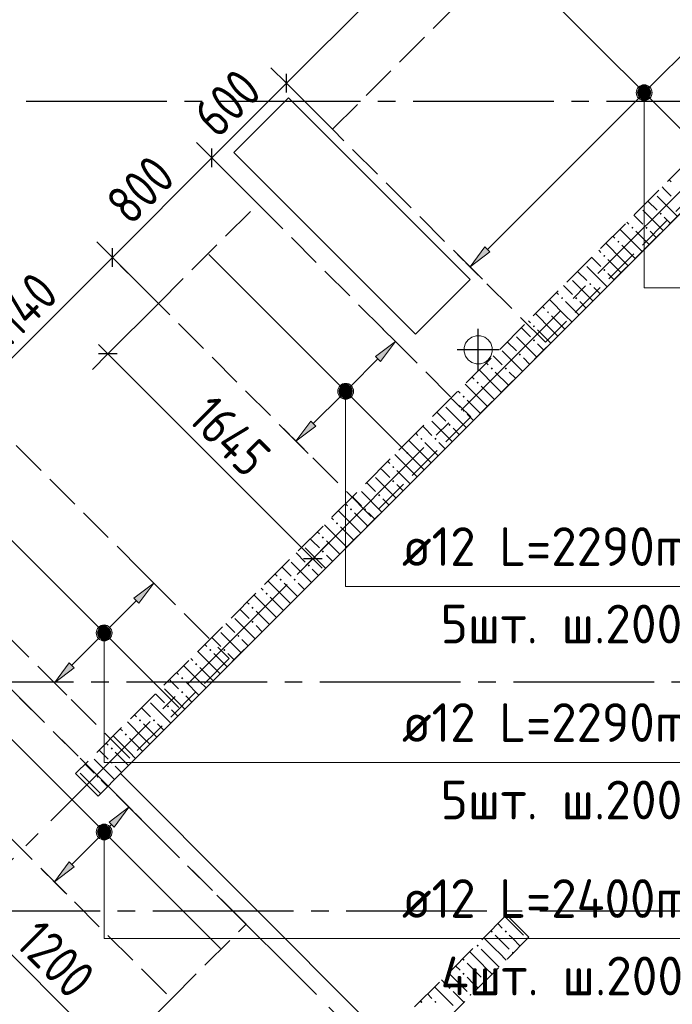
# Model space of a CAD drawing. Header units: millimetres. Extents: x 0 to 43617, y 0 to 59400.
# Tile 9 of 23: x 17117 to 20828, y 24000 to 29595. Entities that reach past the tile are written whole.
import ezdxf

# ---------------------------------------------------------------- set-up
doc = ezdxf.new("R2010")
doc.units = ezdxf.units.MM
doc.linetypes.add('______2', pattern=[270, 200, -70])
doc.linetypes.add('______5', pattern=[1100, 800, -100, 100, -100])
for name, color, linetype, lineweight in [('Standard', 7, 'Continuous', 25), ('ДОП Верх по Х', 7, 'Continuous', 25), ('ЖБ Перекрытие верхний уровень', 7, 'Continuous', 35), ('ЖБ Стена верхний уровень', 7, 'Continuous', 35), ('Оси', 40, '______5', 18), ('Позиционная метка номер позиции', 7, 'Continuous', 13), ('Примечания', 7, 'Continuous', 25)]:
    doc.layers.add(name, color=color, linetype=linetype, lineweight=lineweight)
doc.styles.add('GOST 2.304-81', font='txt')
doc.styles.add('ISOCPEUR', font='txt')

msp = doc.modelspace()

# ---------------------------------------------------------------- hatches: boundary and pattern name
at = {"layer": 'ДОП Верх по Х', "linetype": 'Continuous', "lineweight": 13, "transparency": 33554687}
for points in [[(20641, 29207.2), (20703.6, 29171.1), (20657.9, 29216.8)], [(20657.9, 29216.8), (20703.6, 29171.1), (20703.6, 29190.2)], [(20657.9, 29216.8), (20703.6, 29190.2), (20677, 29216.8)], [(20677, 29216.8), (20703.6, 29190.2), (20694, 29207.2)], [(20631.4, 29190.2), (20694, 29154.2), (20641, 29207.2)], [(20631.4, 29171.1), (20677, 29144.6), (20631.4, 29190.2)], [(20631.4, 29190.2), (20677, 29144.6), (20694, 29154.2)], [(20657.9, 29144.6), (20631.4, 29171.1), (20641, 29154.2)], [(20631.4, 29171.1), (20657.9, 29144.6), (20677, 29144.6)], [(20641, 29207.2), (20694, 29154.2), (20703.6, 29171.1)], [(19168.4, 27653.3), (19253.3, 27766.5), (19140.1, 27681.6)], [(18934.4, 27493.2), (18997, 27457.1), (18943.9, 27510.1)], [(18934.4, 27474.1), (18980, 27447.6), (18934.4, 27493.2)], [(18934.4, 27493.2), (18980, 27447.6), (18997, 27457.1)], [(18960.9, 27447.6), (18934.4, 27474.1), (18943.9, 27457.1)], [(18934.4, 27474.1), (18960.9, 27447.6), (18980, 27447.6)], [(18943.9, 27510.1), (19006.5, 27474.1), (18960.9, 27519.7)], [(18943.9, 27510.1), (18997, 27457.1), (19006.5, 27474.1)], [(18960.9, 27519.7), (19006.5, 27474.1), (19006.5, 27493.2)], [(18960.9, 27519.7), (19006.5, 27493.2), (18980, 27519.7)], [(18980, 27519.7), (19006.5, 27493.2), (18997, 27510.1)], [(17795.1, 26280.1), (17880, 26393.2), (17766.9, 26308.3)], [(17561.1, 26119.9), (17623.7, 26083.8), (17570.6, 26136.9)], [(17570.6, 26136.9), (17633.2, 26100.8), (17587.6, 26146.4)], [(17570.6, 26136.9), (17623.7, 26083.8), (17633.2, 26100.8)], [(17587.6, 26146.4), (17633.2, 26100.8), (17633.2, 26119.9)], [(17587.6, 26146.4), (17633.2, 26119.9), (17606.7, 26146.4)], [(17606.7, 26146.4), (17633.2, 26119.9), (17623.7, 26136.9)], [(17561.1, 26100.8), (17606.7, 26074.3), (17561.1, 26119.9)], [(17561.1, 26119.9), (17606.7, 26074.3), (17623.7, 26083.8)], [(17587.6, 26074.3), (17561.1, 26100.8), (17570.6, 26083.8)], [(17561.1, 26100.8), (17587.6, 26074.3), (17606.7, 26074.3)], [(17653.7, 25007.3), (17738.6, 25120.4), (17625.4, 25035.5)], [(17570.6, 25005.5), (17633.2, 24969.4), (17587.6, 25015)], [(17587.6, 25015), (17633.2, 24969.4), (17633.2, 24988.5)], [(17587.6, 25015), (17633.2, 24988.5), (17606.7, 25015)], [(17606.7, 25015), (17633.2, 24988.5), (17623.7, 25005.5)], [(17561.1, 24988.5), (17623.7, 24952.5), (17570.6, 25005.5)], [(17561.1, 24969.4), (17606.7, 24942.9), (17561.1, 24988.5)], [(17561.1, 24988.5), (17606.7, 24942.9), (17623.7, 24952.5)], [(17587.6, 24942.9), (17561.1, 24969.4), (17570.6, 24952.5)], [(17561.1, 24969.4), (17587.6, 24942.9), (17606.7, 24942.9)], [(17570.6, 25005.5), (17623.7, 24952.5), (17633.2, 24969.4)]]:
    msp.add_hatch(color=7, dxfattribs=at).paths.add_polyline_path(points)
for points in [[(19790.7, 28275.6), (19677.6, 28190.7), (19762.4, 28303.9)], [(18800.7, 27285.6), (18687.6, 27200.8), (18772.4, 27313.9)], [(17427.4, 25912.4), (17314.3, 25827.5), (17399.2, 25940.6)], [(17427.4, 24781), (17314.3, 24696.1), (17399.2, 24809.3)]]:
    msp.add_hatch(color=7, dxfattribs=at).paths.add_polyline_path(points, flags=16)
at = {"layer": 'ЖБ Стена верхний уровень', "linetype": 'Continuous', "lineweight": 18, "transparency": 33554687}
for points in [[(20754.4, 28493.1), (20760.9, 28499.6), (20767.4, 28493.1), (20760.9, 28486.6)], [(20594.5, 28413.1), (20601, 28419.6), (20607.5, 28413.1), (20601, 28406.6)], [(20674.5, 28413.1), (20681, 28419.6), (20687.5, 28413.1), (20681, 28406.6)], [(20514.5, 28333.1), (20521, 28339.6), (20527.4, 28333.1), (20521, 28326.6)], [(20434.5, 28253.1), (20440.9, 28259.6), (20447.4, 28253.1), (20440.9, 28246.6)], [(20434.5, 28173.1), (20440.9, 28179.6), (20447.4, 28173.1), (20440.9, 28166.6)], [(20354.4, 28093.1), (20360.9, 28099.6), (20367.4, 28093.1), (20360.9, 28086.6)], [(20194.5, 28013.1), (20201, 28019.6), (20207.5, 28013.1), (20201, 28006.6)], [(20274.5, 28013.1), (20281, 28019.6), (20287.5, 28013.1), (20281, 28006.6)], [(20114.5, 27933.1), (20121, 27939.6), (20127.4, 27933.1), (20121, 27926.6)], [(20034.5, 27853.1), (20040.9, 27859.6), (20047.4, 27853.1), (20040.9, 27846.6)], [(20034.5, 27773.1), (20040.9, 27779.6), (20047.4, 27773.1), (20040.9, 27766.6)], [(19954.4, 27693.1), (19960.9, 27699.6), (19967.4, 27693.1), (19960.9, 27686.6)], [(19794.5, 27613.1), (19801, 27619.6), (19807.5, 27613.1), (19801, 27606.6)], [(19874.5, 27613.1), (19881, 27619.6), (19887.5, 27613.1), (19881, 27606.6)], [(19714.5, 27533.1), (19721, 27539.6), (19727.4, 27533.1), (19721, 27526.6)], [(19634.5, 27453.1), (19640.9, 27459.6), (19647.4, 27453.1), (19640.9, 27446.6)], [(19634.5, 27373.1), (19640.9, 27379.6), (19647.4, 27373.1), (19640.9, 27366.6)], [(19554.4, 27293.1), (19560.9, 27299.6), (19567.4, 27293.1), (19560.9, 27286.6)], [(19394.5, 27213.1), (19401, 27219.6), (19407.5, 27213.1), (19401, 27206.6)], [(19474.5, 27213.1), (19481, 27219.6), (19487.5, 27213.1), (19481, 27206.6)], [(19314.5, 27133.1), (19321, 27139.6), (19327.4, 27133.1), (19321, 27126.6)], [(19234.5, 27053.1), (19240.9, 27059.6), (19247.4, 27053.1), (19240.9, 27046.6)], [(19234.5, 26973.1), (19240.9, 26979.6), (19247.4, 26973.1), (19240.9, 26966.6)], [(19154.4, 26893.1), (19160.9, 26899.6), (19167.4, 26893.1), (19160.9, 26886.6)], [(18994.5, 26813.1), (19001, 26819.6), (19007.5, 26813.1), (19001, 26806.6)], [(19074.5, 26813.1), (19081, 26819.6), (19087.5, 26813.1), (19081, 26806.6)], [(18914.5, 26733.1), (18921, 26739.6), (18927.4, 26733.1), (18921, 26726.6)], [(18834.5, 26653.1), (18840.9, 26659.6), (18847.4, 26653.1), (18840.9, 26646.6)], [(18834.5, 26573.1), (18840.9, 26579.6), (18847.4, 26573.1), (18840.9, 26566.6)], [(18754.4, 26493.1), (18760.9, 26499.6), (18767.4, 26493.1), (18760.9, 26486.6)], [(18594.5, 26413.1), (18601, 26419.6), (18607.5, 26413.1), (18601, 26406.6)], [(18674.5, 26413.1), (18681, 26419.6), (18687.5, 26413.1), (18681, 26406.6)], [(18514.5, 26333.1), (18521, 26339.6), (18527.4, 26333.1), (18521, 26326.6)], [(18434.5, 26253.1), (18440.9, 26259.6), (18447.4, 26253.1), (18440.9, 26246.6)], [(18434.5, 26173.1), (18440.9, 26179.6), (18447.4, 26173.1), (18440.9, 26166.6)], [(18354.4, 26093.1), (18360.9, 26099.6), (18367.4, 26093.1), (18360.9, 26086.6)], [(18194.5, 26013.1), (18201, 26019.6), (18207.5, 26013.1), (18201, 26006.6)], [(18274.5, 26013.1), (18281, 26019.6), (18287.5, 26013.1), (18281, 26006.6)], [(18114.5, 25933.1), (18121, 25939.6), (18127.5, 25933.1), (18121, 25926.6)], [(18034.5, 25853.1), (18040.9, 25859.6), (18047.4, 25853.1), (18040.9, 25846.6)], [(18034.5, 25773.1), (18040.9, 25779.6), (18047.4, 25773.1), (18040.9, 25766.6)], [(17954.4, 25693.1), (17960.9, 25699.6), (17967.4, 25693.1), (17960.9, 25686.6)], [(17794.5, 25613.1), (17801, 25619.6), (17807.5, 25613.1), (17801, 25606.6)], [(17874.5, 25613.1), (17881, 25619.6), (17887.5, 25613.1), (17881, 25606.6)], [(17714.5, 25533.1), (17721, 25539.6), (17727.5, 25533.1), (17721, 25526.6)], [(17634.5, 25453.1), (17640.9, 25459.6), (17647.4, 25453.1), (17640.9, 25446.6)], [(17634.5, 25373.1), (17640.9, 25379.6), (17647.4, 25373.1), (17640.9, 25366.6)], [(17554.4, 25293.1), (17560.9, 25299.6), (17567.4, 25293.1), (17560.9, 25286.6)], [(19794.5, 24413.1), (19801, 24419.6), (19807.5, 24413.1), (19801, 24406.6)], [(19874.5, 24413.1), (19881, 24419.6), (19887.5, 24413.1), (19881, 24406.6)], [(19994.5, 24373.1), (20001, 24379.6), (20006.2, 24374.3), (19999.7, 24367.8)], [(19714.5, 24333.1), (19721, 24339.6), (19727.4, 24333.1), (19721, 24326.6)], [(19914.5, 24293.1), (19921, 24299.6), (19926.2, 24294.3), (19919.7, 24287.8)], [(19634.5, 24253.1), (19640.9, 24259.6), (19647.4, 24253.1), (19640.9, 24246.6)], [(19634.5, 24173.1), (19640.9, 24179.6), (19647.4, 24173.1), (19640.9, 24166.6)], [(19754.4, 24133.1), (19760.9, 24139.6), (19766.2, 24134.3), (19759.7, 24127.8)], [(19554.4, 24093.1), (19560.9, 24099.6), (19567.4, 24093.1), (19560.9, 24086.6)], [(19394.5, 24013.1), (19401, 24019.6), (19407.5, 24013.1), (19401, 24006.6)], [(19474.5, 24013.1), (19481, 24019.6), (19487.5, 24013.1), (19481, 24006.6)], [(19674.5, 24053.1), (19681, 24059.6), (19686.2, 24054.3), (19679.7, 24047.9)]]:
    msp.add_hatch(color=7, dxfattribs=at).paths.add_polyline_path(points, flags=16)
at = {"layer": 'Позиционная метка номер позиции', "linetype": 'Continuous', "lineweight": 13, "transparency": 33554687}
for points in [[(20690, 29219.4), (20645, 29219.4), (20628.8, 29203.2)], [(20690, 29219.4), (20628.8, 29203.2), (20706.2, 29203.2)], [(20645, 29219.4), (20690, 29219.4), (20667.5, 29225.7)], [(20706.2, 29203.2), (20628.8, 29203.2), (20622.5, 29180.7)], [(20706.2, 29203.2), (20622.5, 29180.7), (20712.5, 29180.7)], [(20712.5, 29180.7), (20622.5, 29180.7), (20628.8, 29158.2)], [(20712.5, 29180.7), (20628.8, 29158.2), (20706.2, 29158.2)], [(20706.2, 29158.2), (20628.8, 29158.2), (20645, 29142)], [(20706.2, 29158.2), (20645, 29142), (20690, 29142)], [(20690, 29142), (20645, 29142), (20667.5, 29135.7)], [(19009.1, 27506.1), (18931.7, 27506.1), (18925.4, 27483.6)], [(19009.1, 27506.1), (18925.4, 27483.6), (19015.4, 27483.6)], [(19015.4, 27483.6), (18925.4, 27483.6), (18931.7, 27461.1)], [(18992.9, 27522.3), (18947.9, 27522.3), (18931.7, 27506.1)], [(18992.9, 27522.3), (18931.7, 27506.1), (19009.1, 27506.1)], [(19015.4, 27483.6), (18931.7, 27461.1), (19009.1, 27461.1)], [(18947.9, 27522.3), (18992.9, 27522.3), (18970.4, 27528.6)], [(19009.1, 27461.1), (18931.7, 27461.1), (18947.9, 27444.9)], [(19009.1, 27461.1), (18947.9, 27444.9), (18992.9, 27444.9)], [(18992.9, 27444.9), (18947.9, 27444.9), (18970.4, 27438.6)], [(17635.8, 26132.8), (17558.5, 26132.8), (17552.2, 26110.4)], [(17635.8, 26132.8), (17552.2, 26110.4), (17642.2, 26110.4)], [(17619.7, 26149), (17574.7, 26149), (17558.5, 26132.8)], [(17619.7, 26149), (17558.5, 26132.8), (17635.8, 26132.8)], [(17574.7, 26149), (17619.7, 26149), (17597.1, 26155.3)], [(17642.2, 26110.4), (17552.2, 26110.4), (17558.5, 26087.8)], [(17642.2, 26110.4), (17558.5, 26087.8), (17635.8, 26087.8)], [(17635.8, 26087.8), (17558.5, 26087.8), (17574.7, 26071.6)], [(17635.8, 26087.8), (17574.7, 26071.6), (17619.7, 26071.6)], [(17619.7, 26071.6), (17574.7, 26071.6), (17597.1, 26065.3)], [(17619.7, 25017.7), (17574.7, 25017.7), (17558.5, 25001.5)], [(17619.7, 25017.7), (17558.5, 25001.5), (17635.8, 25001.5)], [(17574.7, 25017.7), (17619.7, 25017.7), (17597.1, 25024)], [(17635.8, 25001.5), (17558.5, 25001.5), (17552.2, 24979)], [(17635.8, 25001.5), (17552.2, 24979), (17642.2, 24979)], [(17642.2, 24979), (17552.2, 24979), (17558.5, 24956.5)], [(17642.2, 24979), (17558.5, 24956.5), (17635.8, 24956.5)], [(17635.8, 24956.5), (17558.5, 24956.5), (17574.7, 24940.3)], [(17635.8, 24956.5), (17574.7, 24940.3), (17619.7, 24940.3)], [(17619.7, 24940.3), (17574.7, 24940.3), (17597.1, 24934)]]:
    msp.add_hatch(color=7, dxfattribs=at).paths.add_polyline_path(points)

# ---------------------------------------------------------------- linework, layer by layer
at = {"layer": 'Standard', "color": 7, "linetype": 'Continuous', "lineweight": 13, "transparency": 33554687}
for p, q in [((18634.3, 29233.9), (20472.8, 31072.4)), ((18210.1, 28809.7), (18634.3, 29233.9)), ((17644.4, 28244), (18210.1, 28809.7)), ((16836.8, 27436.4), (17644.4, 28244)), ((17618.8, 27696.1), (17565.8, 27749.1)), ((18783.4, 26531.5), (17618.8, 27696.1)), ((18783.4, 26531.5), (18836.4, 26478.5)), ((16802, 24550.1), (17650.5, 23701.6))]:
    msp.add_line(p, q, dxfattribs=at)
at = {"layer": 'Standard', "color": 251, "linetype": 'Continuous', "lineweight": -3, "true_color": 0x656565, "transparency": 33554687}
for p, q in [((18634.3, 29233.9), (18546, 29322.3)), ((18634.3, 29233.9), (18722.7, 29145.6)), ((18634.3, 29233.9), (18895.5, 28972.8)), ((18210.1, 28809.7), (18121.7, 28898.1)), ((18210.1, 28809.7), (18298.5, 28721.3)), ((18210.1, 28809.7), (18471.2, 28548.5)), ((17644.4, 28244), (17556, 28332.4)), ((17644.4, 28244), (17732.8, 28155.6)), ((17644.4, 28244), (17905.5, 27982.8)), ((17618.8, 27696.1), (17905.5, 27982.8)), ((17618.8, 27696.1), (17707.2, 27784.5)), ((17618.8, 27696.1), (17530.4, 27607.7)), ((18783.4, 26531.5), (19070.1, 26818.2)), ((18783.4, 26531.5), (18871.8, 26619.9)), ((18783.4, 26531.5), (18695, 26443.1)), ((17650.5, 23701.6), (17979.7, 24030.7))]:
    msp.add_line(p, q, dxfattribs=at)
at = {"layer": 'Standard', "color": 7, "linetype": 'Continuous', "lineweight": 25, "transparency": 33554687}
for p, q in [((18634.3, 29180.9), (18634.3, 29287)), ((18210.1, 28756.6), (18210.1, 28862.7)), ((17644.4, 28191), (17644.4, 28297)), ((17671.8, 27696.1), (17565.8, 27696.1)), ((18836.4, 26531.5), (18730.4, 26531.5))]:
    msp.add_line(p, q, dxfattribs=at)
at = {"layer": 'Standard', "color": 8, "linetype": '______5', "lineweight": -3, "transparency": 33554687}
for p, q in [((19724.3, 27600.2), (19724.3, 27839.2)), ((19843.8, 27719.7), (19604.8, 27719.7))]:
    msp.add_line(p, q, dxfattribs=at)
at = {"layer": 'ДОП Верх по Х', "color": 7, "linetype": 'Continuous', "lineweight": 18, "transparency": 33554687}
for p, q in [((19889.7, 29958.5), (21091.8, 28756.4)), ((18192.6, 28261.4), (19394.7, 27059.4)), ((16819.3, 26888.2), (18021.4, 25686.1)), ((16569.7, 26006.4), (18258.3, 24317.8))]:
    msp.add_line(p, q, dxfattribs=at)
at = {"layer": 'ДОП Верх по Х', "color": 251, "linetype": 'Continuous', "lineweight": 13, "true_color": 0x494949, "transparency": 33554687}
for p, q in [((20688.7, 29201.9), (21417, 29930.2)), ((19776.5, 28289.7), (20646.3, 29159.5)), ((20641, 29207.2), (20641, 29207.2)), ((20694, 29154.2), (20694, 29154.2)), ((19677.6, 28190.7), (19606.8, 28261.4)), ((19677.6, 28190.7), (19762.4, 28303.9)), ((19790.7, 28275.6), (19677.6, 28190.7)), ((19762.4, 28303.9), (19790.7, 28275.6)), ((19677.6, 28190.7), (19748.3, 28120)), ((19677.6, 28190.7), (19677.6, 28190.7)), ((19253.3, 27766.5), (19182.6, 27837.2)), ((19253.3, 27766.5), (19140.1, 27681.6)), ((19168.4, 27653.3), (19253.3, 27766.5)), ((19253.3, 27766.5), (19324, 27695.8)), ((19253.3, 27766.5), (19253.3, 27766.5)), ((18991.7, 27504.8), (19154.3, 27667.5)), ((19140.1, 27681.6), (19168.4, 27653.3)), ((18943.9, 27510.1), (18943.9, 27510.1)), ((18786.6, 27299.8), (18949.2, 27462.4)), ((18997, 27457.1), (18997, 27457.1)), ((18687.6, 27200.8), (18772.4, 27313.9)), ((18772.4, 27313.9), (18800.7, 27285.6)), ((18687.6, 27200.8), (18616.9, 27271.5)), ((18800.7, 27285.6), (18687.6, 27200.8)), ((18687.6, 27200.8), (18758.3, 27130.1)), ((18687.6, 27200.8), (18687.6, 27200.8)), ((17880, 26393.2), (17809.3, 26463.9)), ((17880, 26393.2), (17766.9, 26308.3)), ((17795.1, 26280.1), (17880, 26393.2)), ((17880, 26393.2), (17950.7, 26322.5)), ((17880, 26393.2), (17880, 26393.2)), ((17766.9, 26308.3), (17795.1, 26280.1)), ((17618.4, 26131.6), (17781, 26294.2)), ((17570.6, 26136.9), (17570.6, 26136.9)), ((17413.3, 25926.5), (17575.9, 26089.1)), ((17623.7, 26083.8), (17623.7, 26083.8)), ((17314.3, 25827.5), (17399.2, 25940.6)), ((17427.4, 25912.4), (17314.3, 25827.5)), ((17399.2, 25940.6), (17427.4, 25912.4)), ((17314.3, 25827.5), (17243.6, 25898.2)), ((17314.3, 25827.5), (17385, 25756.8)), ((17314.3, 25827.5), (17314.3, 25827.5)), ((17738.6, 25120.4), (17667.9, 25191.1)), ((17738.6, 25120.4), (17625.4, 25035.5)), ((17653.7, 25007.3), (17738.6, 25120.4)), ((17738.6, 25120.4), (17809.3, 25049.7)), ((17738.6, 25120.4), (17738.6, 25120.4)), ((17618.4, 25000.2), (17639.6, 25021.4)), ((17625.4, 25035.5), (17653.7, 25007.3)), ((17413.3, 24795.1), (17575.9, 24957.8)), ((17570.6, 25005.5), (17570.6, 25005.5)), ((17623.7, 24952.5), (17623.7, 24952.5)), ((17314.3, 24696.1), (17399.2, 24809.3)), ((17399.2, 24809.3), (17427.4, 24781)), ((17314.3, 24696.1), (17243.6, 24766.8)), ((17427.4, 24781), (17314.3, 24696.1)), ((17314.3, 24696.1), (17385, 24625.4)), ((17314.3, 24696.1), (17314.3, 24696.1))]:
    msp.add_line(p, q, dxfattribs=at)
at = {"layer": 'ДОП Верх по Х', "color": 7, "linetype": 'Continuous', "lineweight": 13, "transparency": 33554687}
for p, q in [((19270.4, 26373.6), (21356.4, 26373.6)), ((19270.4, 25373.6), (21356.4, 25373.6)), ((19270.4, 24373.6), (21378.4, 24373.6))]:
    msp.add_line(p, q, dxfattribs=at)
at = {"layer": 'ДОП Верх по Х', "color": 251, "linetype": 'Continuous', "lineweight": 13, "true_color": 0x494949, "transparency": 33554687}
for centre in [(20667.5, 29180.7), (18970.4, 27483.6), (17597.1, 26110.4), (17597.1, 24979)]:
    msp.add_circle(centre, 37.5, dxfattribs=at)
at = {"layer": 'ЖБ Перекрытие верхний уровень', "color": 7, "linetype": 'Continuous', "lineweight": 18, "transparency": 33554687}
for p, q in [((17689.8, 25310.6), (23976, 31596.8)), ((18645.9, 29151.7), (18334.8, 28840.5)), ((19678.3, 28119.3), (18645.9, 29151.7)), ((18334.8, 28840.5), (19367.1, 27808.2)), ((19367.1, 27808.2), (19678.3, 28119.3)), ((19652.4, 27756.3), (19644.6, 27732.3)), ((19667.3, 27776.7), (19652.4, 27756.3)), ((19687.7, 27791.6), (19667.3, 27776.7)), ((19711.7, 27799.4), (19687.7, 27791.6)), ((19736.9, 27799.4), (19711.7, 27799.4)), ((19760.9, 27791.6), (19736.9, 27799.4)), ((19781.3, 27776.7), (19760.9, 27791.6)), ((19796.2, 27756.3), (19781.3, 27776.7)), ((19804, 27732.3), (19796.2, 27756.3)), ((19644.6, 27732.3), (19644.6, 27707.1)), ((19644.6, 27707.1), (19652.4, 27683.1)), ((19796.2, 27683.1), (19804, 27707.1)), ((19804, 27707.1), (19804, 27732.3)), ((19652.4, 27683.1), (19667.3, 27662.7)), ((19667.3, 27662.7), (19687.7, 27647.8)), ((19687.7, 27647.8), (19711.7, 27640)), ((19736.9, 27640), (19760.9, 27647.8)), ((19760.9, 27647.8), (19781.3, 27662.7)), ((19781.3, 27662.7), (19796.2, 27683.1)), ((19711.7, 27640), (19736.9, 27640)), ((20553.6, 22446.8), (17689.8, 25310.6))]:
    msp.add_line(p, q, dxfattribs=at)
at = {"layer": 'ЖБ Стена верхний уровень', "color": 251, "linetype": '______2', "lineweight": 13, "true_color": 0x656565, "transparency": 33554687}
for p, q in [((23615.3, 31490.7), (17435.2, 25310.6)), ((17562.5, 25183.3), (23742.6, 31363.4)), ((17435.2, 25310.6), (17562.5, 25183.3)), ((19885.4, 24508), (19188.9, 23811.5)), ((19885.4, 24508), (20012.6, 24380.7)), ((19316.1, 23684.2), (20012.6, 24380.7))]:
    msp.add_line(p, q, dxfattribs=at)
at = {"layer": 'ЖБ Стена верхний уровень', "color": 9, "linetype": 'Continuous', "lineweight": 18, "true_color": 0xc7c7c7, "transparency": 33554687}
for p, q in [((20809.4, 28684.7), (20821, 28673.1)), ((20781, 28633.1), (20769.4, 28644.7)), ((20821, 28593.1), (20781, 28633.1)), ((20689.4, 28564.7), (20740.9, 28513.1)), ((20740.9, 28593.1), (20856.6, 28477.4)), ((20621, 28473.1), (20609.4, 28484.7)), ((20660.9, 28513.1), (20776.6, 28397.4)), ((20569.4, 28444.7), (20581, 28433.1)), ((20660.9, 28433.1), (20621, 28473.1)), ((20781, 28473.1), (20816.6, 28437.4)), ((20621, 28313.1), (20529.4, 28404.7)), ((20621, 28393.1), (20696.6, 28317.4)), ((20701, 28393.1), (20736.6, 28357.4)), ((20540.9, 28233.1), (20449.4, 28324.7)), ((20489.4, 28364.7), (20501, 28353.1)), ((20409.4, 28284.7), (20421, 28273.1)), ((20540.9, 28313.1), (20616.6, 28237.4)), ((20621, 28313.1), (20656.6, 28277.4)), ((20381, 28233.1), (20369.4, 28244.7)), ((20421, 28193.1), (20381, 28233.1)), ((20460.9, 28233.1), (20536.6, 28157.4)), ((20540.9, 28233.1), (20576.6, 28197.4)), ((20289.4, 28164.7), (20340.9, 28113.1)), ((20340.9, 28193.1), (20456.6, 28077.4)), ((20460.9, 28153.1), (20496.6, 28117.4)), ((20260.9, 28113.1), (20376.6, 27997.4)), ((20169.4, 28044.7), (20181, 28033.1)), ((20221, 28073.1), (20209.4, 28084.7)), ((20260.9, 28033.1), (20221, 28073.1)), ((20381, 28073.1), (20416.6, 28037.4)), ((20221, 27913.1), (20129.4, 28004.7)), ((20221, 27993.1), (20296.6, 27917.4)), ((20301, 27993.1), (20336.6, 27957.4)), ((20140.9, 27833.1), (20049.4, 27924.7)), ((20089.4, 27964.7), (20101, 27953.1)), ((20009.4, 27884.7), (20021, 27873.1)), ((20140.9, 27913.1), (20216.6, 27837.4)), ((20221, 27913.1), (20256.6, 27877.4)), ((19981, 27833.1), (19969.4, 27844.7)), ((20021, 27793.1), (19981, 27833.1)), ((20060.9, 27833.1), (20136.6, 27757.4)), ((20140.9, 27833.1), (20176.6, 27797.4)), ((19889.4, 27764.7), (19940.9, 27713.1)), ((19940.9, 27793.1), (20056.6, 27677.4)), ((19860.9, 27713.1), (19976.6, 27597.4)), ((20060.9, 27753.1), (20096.6, 27717.4)), ((19769.4, 27644.7), (19781, 27633.1)), ((19821, 27673.1), (19809.4, 27684.7)), ((19860.9, 27633.1), (19821, 27673.1)), ((19981, 27673.1), (20016.6, 27637.4)), ((19821, 27513.1), (19729.4, 27604.7)), ((19821, 27593.1), (19896.6, 27517.4)), ((19901, 27593.1), (19936.6, 27557.4)), ((19689.4, 27564.7), (19701, 27553.1)), ((19609.4, 27484.7), (19621, 27473.1)), ((19740.9, 27433.1), (19649.4, 27524.7)), ((19740.9, 27513.1), (19816.6, 27437.4)), ((19821, 27513.1), (19856.6, 27477.4)), ((19581, 27433.1), (19569.4, 27444.7)), ((19621, 27393.1), (19581, 27433.1)), ((19660.9, 27433.1), (19736.6, 27357.4)), ((19740.9, 27433.1), (19776.6, 27397.4)), ((19489.4, 27364.7), (19540.9, 27313.1)), ((19540.9, 27393.1), (19656.6, 27277.4)), ((19460.9, 27313.1), (19576.6, 27197.4)), ((19660.9, 27353.1), (19696.6, 27317.4)), ((19421, 27273.1), (19409.4, 27284.7)), ((19460.9, 27233.1), (19421, 27273.1)), ((19581, 27273.1), (19616.6, 27237.4)), ((19421, 27113.1), (19329.4, 27204.7)), ((19369.4, 27244.7), (19381, 27233.1)), ((19289.4, 27164.7), (19301, 27153.1)), ((19421, 27193.1), (19496.6, 27117.4)), ((19501, 27193.1), (19536.6, 27157.4)), ((19209.4, 27084.7), (19221, 27073.1)), ((19340.9, 27033.1), (19249.4, 27124.7)), ((19340.9, 27113.1), (19416.6, 27037.4)), ((19421, 27113.1), (19456.6, 27077.4)), ((19181, 27033.1), (19169.4, 27044.7)), ((19221, 26993.1), (19181, 27033.1)), ((19260.9, 27033.1), (19336.6, 26957.4)), ((19340.9, 27033.1), (19376.6, 26997.4)), ((19140.9, 26993.1), (19256.6, 26877.4)), ((19089.4, 26964.7), (19140.9, 26913.1)), ((19260.9, 26953.1), (19296.6, 26917.4)), ((19021, 26873.1), (19009.4, 26884.7)), ((19060.9, 26833.1), (19021, 26873.1)), ((19060.9, 26913.1), (19176.6, 26797.4)), ((19181, 26873.1), (19216.6, 26837.4)), ((19021, 26713.1), (18929.4, 26804.7)), ((18969.4, 26844.7), (18981, 26833.1)), ((18889.4, 26764.7), (18901, 26753.1)), ((19021, 26793.1), (19096.6, 26717.4)), ((19101, 26793.1), (19136.6, 26757.4)), ((18940.9, 26633.1), (18849.4, 26724.7)), ((18940.9, 26713.1), (19016.6, 26637.4)), ((19021, 26713.1), (19056.6, 26677.4)), ((18781, 26633.1), (18769.4, 26644.7)), ((18809.4, 26684.7), (18821, 26673.1)), ((18740.9, 26593.1), (18856.6, 26477.4)), ((18821, 26593.1), (18781, 26633.1)), ((18860.9, 26633.1), (18936.6, 26557.4)), ((18940.9, 26633.1), (18976.6, 26597.4)), ((18689.4, 26564.7), (18740.9, 26513.1)), ((18860.9, 26553.1), (18896.6, 26517.4)), ((18621, 26473.1), (18609.4, 26484.7)), ((18660.9, 26433.1), (18621, 26473.1)), ((18660.9, 26513.1), (18776.6, 26397.4)), ((18781, 26473.1), (18816.6, 26437.4)), ((18569.4, 26444.7), (18581, 26433.1)), ((18489.4, 26364.7), (18501, 26353.1)), ((18621, 26313.1), (18529.4, 26404.7)), ((18621, 26393.1), (18696.6, 26317.4)), ((18701, 26393.1), (18736.6, 26357.4)), ((18540.9, 26233.1), (18449.4, 26324.7)), ((18540.9, 26313.1), (18616.6, 26237.4)), ((18621, 26313.1), (18656.6, 26277.4)), ((18381, 26233.1), (18369.4, 26244.7)), ((18409.4, 26284.7), (18421, 26273.1)), ((18340.9, 26193.1), (18456.6, 26077.4)), ((18421, 26193.1), (18381, 26233.1)), ((18460.9, 26233.1), (18536.6, 26157.4)), ((18540.9, 26233.1), (18576.6, 26197.4)), ((18289.4, 26164.7), (18340.9, 26113.1)), ((18460.9, 26153.1), (18496.6, 26117.4)), ((18221, 26073.1), (18209.4, 26084.7)), ((18260.9, 26113.1), (18376.6, 25997.4)), ((18169.4, 26044.7), (18181, 26033.1)), ((18260.9, 26033.1), (18221, 26073.1)), ((18381, 26073.1), (18416.6, 26037.4)), ((18089.4, 25964.7), (18101, 25953.1)), ((18221, 25913.1), (18129.4, 26004.7)), ((18221, 25993.1), (18296.6, 25917.4)), ((18301, 25993.1), (18336.6, 25957.4)), ((18140.9, 25833.1), (18049.4, 25924.7)), ((18140.9, 25913.1), (18216.6, 25837.4)), ((18221, 25913.1), (18256.6, 25877.4)), ((18009.4, 25884.7), (18021, 25873.1)), ((17981, 25833.1), (17969.4, 25844.7)), ((18021, 25793.1), (17981, 25833.1)), ((18060.9, 25833.1), (18136.6, 25757.4)), ((18140.9, 25833.1), (18176.6, 25797.4)), ((17889.4, 25764.7), (17940.9, 25713.1)), ((17940.9, 25793.1), (18056.6, 25677.4)), ((18060.9, 25753.1), (18096.6, 25717.4)), ((17821, 25673.1), (17809.4, 25684.7)), ((17860.9, 25713.1), (17976.6, 25597.4)), ((17769.4, 25644.7), (17781, 25633.1)), ((17860.9, 25633.1), (17821, 25673.1)), ((17981, 25673.1), (18016.6, 25637.4)), ((17821, 25513.1), (17729.4, 25604.7)), ((17821, 25593.1), (17896.6, 25517.4)), ((17901, 25593.1), (17936.6, 25557.4)), ((17740.9, 25433.1), (17649.4, 25524.7)), ((17689.4, 25564.7), (17701, 25553.1)), ((17609.4, 25484.7), (17621, 25473.1)), ((17740.9, 25513.1), (17816.7, 25437.4)), ((17821, 25513.1), (17856.6, 25477.4)), ((17581, 25433.1), (17569.4, 25444.7)), ((17621, 25393.1), (17581, 25433.1)), ((17660.9, 25433.1), (17736.6, 25357.4)), ((17740.9, 25433.1), (17776.6, 25397.4)), ((17489.4, 25364.7), (17540.9, 25313.1)), ((17540.9, 25393.1), (17656.6, 25277.4)), ((17660.9, 25353.1), (17696.6, 25317.4)), ((17460.9, 25313.1), (17576.6, 25197.4)), ((17581, 25273.1), (17616.6, 25237.4)), ((19860.9, 24433.1), (19835.7, 24458.4)), ((19821, 24313.1), (19755.7, 24378.4)), ((19740.9, 24233.1), (19675.7, 24298.4)), ((19821, 24233.1), (19843, 24211.1)), ((19621, 24193.1), (19595.7, 24218.4)), ((19515.7, 24138.4), (19540.9, 24113.1)), ((19475.7, 24098.4), (19581, 23993.1)), ((19460.9, 24033.1), (19435.7, 24058.4))]:
    msp.add_line(p, q, dxfattribs=at)
for points in [[(19875.7, 24498.4), (19956.5, 24417.6), (19956.5, 24417.6), (19981, 24393.1)], [(19821, 24393.1), (19881.9, 24332.2), (19881.9, 24332.2), (19901, 24313.1)], [(19901, 24393.1), (19919.2, 24374.9), (19919.2, 24374.9), (19963, 24331.1)], [(19740.9, 24313.1), (19807.3, 24246.8), (19807.3, 24246.8), (19821, 24233.1)], [(19821, 24313.1), (19844.6, 24289.5), (19844.6, 24289.5), (19883, 24251.1)], [(19660.9, 24233.1), (19732.7, 24161.3), (19732.7, 24161.3), (19740.9, 24153.1)], [(19740.9, 24233.1), (19770, 24204), (19770, 24204), (19803, 24171.1)], [(19555.7, 24178.4), (19658.2, 24075.9), (19658.2, 24075.9), (19660.9, 24073.1)], [(19660.9, 24153.1), (19695.5, 24118.6), (19695.5, 24118.6), (19723, 24091.1)], [(19581, 24073.1), (19620.9, 24033.2), (19620.9, 24033.2), (19643, 24011.1)]]:
    msp.add_lwpolyline(points, dxfattribs=at)
at = {"layer": 'Оси', "color": 8, "linetype": '______5', "lineweight": -3, "transparency": 33554687}
for p, q in [((9515.6, 17263.7), (28171.9, 35920)), ((22354, 29130), (3600, 29130)), ((23471.2, 19387.8), (16584.2, 26274.8)), ((29524, 25830), (3600, 25830)), ((34074, 24530), (3600, 24530)), ((34074, 24530), (3600, 24530))]:
    msp.add_line(p, q, dxfattribs=at)
at = {"layer": 'Позиционная метка номер позиции', "color": 7, "linetype": 'Continuous', "lineweight": 13, "transparency": 33554687}
for p, q in [((20667.5, 29225.7), (20667.5, 29225.7)), ((20622.5, 29180.7), (20622.5, 29180.7)), ((20712.5, 29180.7), (20712.5, 29180.7)), ((20667.5, 29135.7), (20667.5, 29135.7)), ((18925.4, 27483.6), (18925.4, 27483.6)), ((18970.4, 27528.6), (18970.4, 27528.6)), ((19015.4, 27483.6), (19015.4, 27483.6)), ((18970.4, 27438.6), (18970.4, 27438.6)), ((17597.1, 26155.3), (17597.1, 26155.3)), ((17552.2, 26110.4), (17552.2, 26110.4)), ((17642.2, 26110.4), (17642.2, 26110.4)), ((17597.1, 26065.3), (17597.1, 26065.3)), ((17597.1, 25024), (17597.1, 25024)), ((17552.2, 24979), (17552.2, 24979)), ((17642.2, 24979), (17642.2, 24979)), ((17597.1, 24934), (17597.1, 24934))]:
    msp.add_line(p, q, dxfattribs=at)
for points in [[(20667.5, 29180.7), (20667.5, 28070.7), (23167.5, 28070.7)], [(18970.4, 27483.6), (18970.4, 26373.6), (21470.4, 26373.6)], [(17597.1, 26110.4), (17597.1, 25373.6), (21470.4, 25373.6)], [(17597.1, 24979), (17597.1, 24373.6), (21470.4, 24373.6)]]:
    msp.add_lwpolyline(points, dxfattribs=at)
for centre in [(20667.5, 29180.7), (18970.4, 27483.6), (17597.1, 26110.4), (17597.1, 24979)]:
    msp.add_circle(centre, 45, dxfattribs=at)
at = {"layer": 'Примечания', "color": 7, "linetype": '______2', "lineweight": 18, "transparency": 33554687}
for p, q in [((18895.5, 28972.8), (20734, 30811.3)), ((21944.5, 29600.7), (20106, 27762.2)), ((20106, 27762.2), (18895.5, 28972.8)), ((17905.5, 27982.8), (18471.2, 28548.5)), ((18471.2, 28548.5), (19681.8, 27338)), ((19116.1, 26772.3), (17905.5, 27982.8)), ((19681.8, 27338), (19116.1, 26772.3)), ((17097.9, 27175.3), (18308.5, 25964.7)), ((17742.8, 25399), (16532.3, 26609.6)), ((18404, 24455), (16706.9, 26152.1)), ((18308.5, 25964.7), (17742.8, 25399)), ((16282.6, 25727.8), (17979.7, 24030.7)), ((17979.7, 24030.7), (18404, 24455))]:
    msp.add_line(p, q, dxfattribs=at)

# ---------------------------------------------------------------- texts
at = {"layer": 'Standard', "color": 7, "linetype": 'Continuous', "lineweight": 25, "transparency": 33554687, "char_height": 220, "attachment_point": 7, "style": 'GOST 2.304-81'}
for s, insert, width, rotation in [('600', (18243.1, 28913.4), 531.968, 45), ('800', (17748.1, 28418.4), 531.968, 45), ('1140', (17044.9, 27715.2), 578.847, 45), ('1645', (18065.1, 27320.5), 610.158, 315), ('1200', (17084.7, 24338.1), 625.734, 315)]:
    msp.add_mtext(s, dxfattribs=dict(at, insert=insert, width=width, rotation=rotation))
at = {"layer": 'ДОП Верх по Х', "color": 7, "linetype": 'Continuous', "lineweight": 13, "transparency": 33554687, "char_height": 220, "attachment_point": 7, "style": 'ISOCPEUR'}
for s, insert, width in [('\\W0.96;ø12 L=2290mm ', (19290.4, 26491), 2150.523), ('\\W0.97;5шт. ш.200 ', (19510.4, 26051), 1712.331), ('\\W0.96;ø12 L=2290mm ', (19290.4, 25491), 2150.523), ('\\W0.97;5шт. ш.200 ', (19510.4, 25051), 1712.331), ('\\W0.96;ø12 L=2400mm ', (19290.4, 24491), 2172.611), ('\\W0.97;4шт. ш.200 ', (19510.4, 24051), 1734.412)]:
    msp.add_mtext(s, dxfattribs=dict(at, insert=insert, width=width))

doc.saveas('drawing.dxf')
